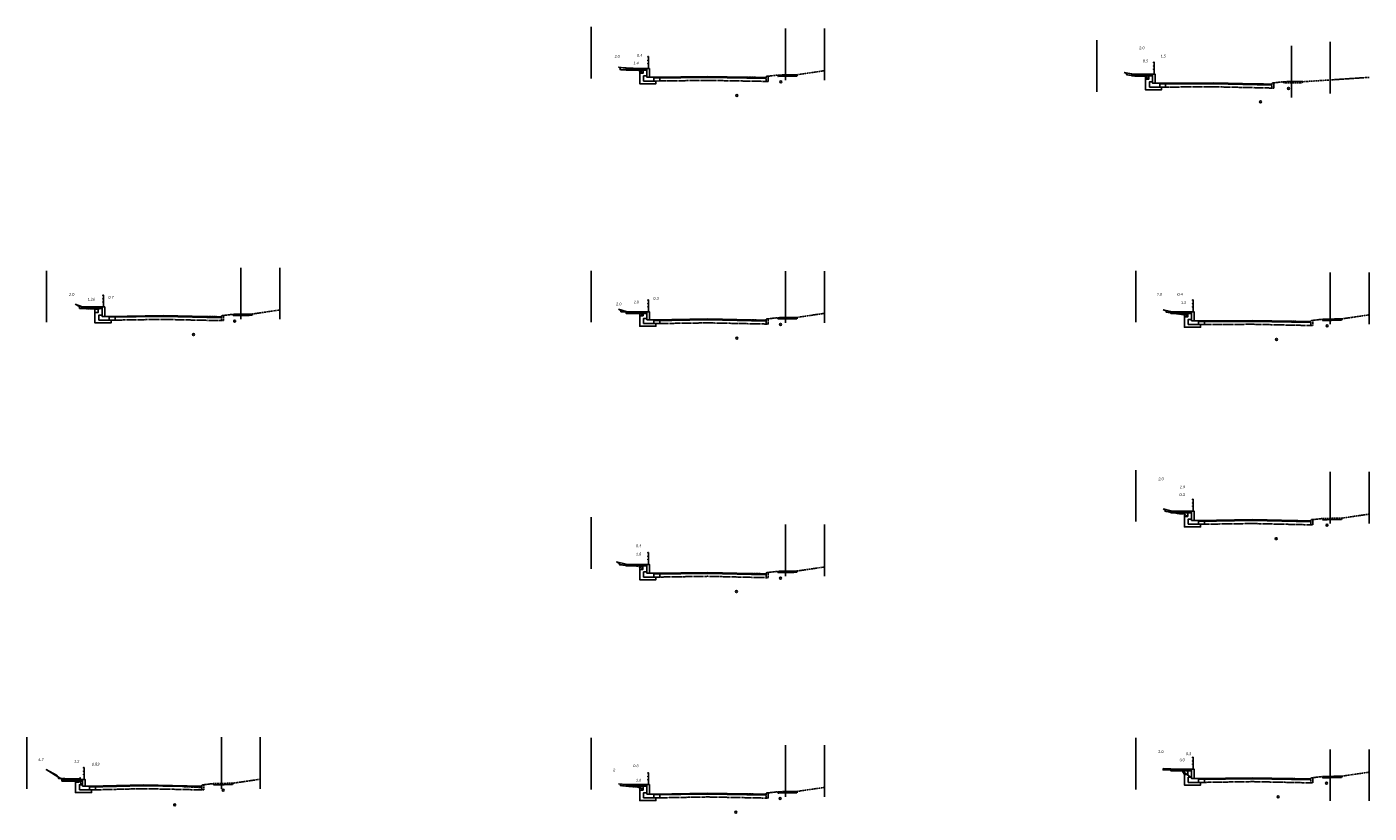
# Model space of a CAD drawing. Header units: feet. Extents: x 2287431 to 2293819, y 268796 to 272174.
# Tile 2 of 5: x 2287814 to 2288159, y 271740 to 271942. Entities that reach past the tile are written whole.
import ezdxf

# ---------------------------------------------------------------- set-up
doc = ezdxf.new("R2010")
doc.units = ezdxf.units.FT
doc.header["$MEASUREMENT"] = 0
for name, pattern in [('cl5', [25, 1.25, -1.25, 20, -1.25, 1.25]), ('constlimit', [0]), ('gasex', [0]), ('OhDOT_USTN1', [0.055, 0.014, -0.041]), ('OhDOT_USTN2', [0.11, 0.069, -0.041]), ('OhDOT_USTN3', [0.22, 0.165, -0.055]), ('OhDOT_USTN5', [0.11, 0.055, -0.055]), ('waterex', [0])]:
    doc.linetypes.add(name, pattern=pattern)
for name, color, linetype, plot in [('0_Cut', 10, 'Continuous', False), ('0_Fill', 11, 'Continuous', False), ('0_Seeding', 3, 'Continuous', False)]:
    doc.layers.add(name, color=color, linetype=linetype, plot=plot)
for name, color, linetype in [('PV_P_EOP', 7, 'Continuous'), ('PV_P_Walk', 231, 'Continuous'), ('PV_P_Wall', 201, 'Continuous'), ('PV_X_Curb', 120, 'OhDOT_USTN1'), ('PV_X_EOP', 7, 'OhDOT_USTN3'), ('PV_X_Walk', 120, 'OhDOT_USTN5'), ('RW_P_Const_Limits', 120, 'constlimit'), ('RW_X_CL_5', 6, 'cl5'), ('SH_TextM', 7, 'Continuous'), ('UT_X_Gas', 2, 'gasex'), ('UT_X_Water', 133, 'waterex'), ('XS_P_Finished_Grade', 3, 'Continuous'), ('XS_P_Finished_Grade_Seeded', 3, 'Continuous'), ('XS_X_Ground_Line', 3, 'OhDOT_USTN2')]:
    doc.layers.add(name, color=color, linetype=linetype)
doc.styles.add('30-LT', font='calibri.ttf')
doc.styles.add('Slanted-Normal', font='calibrii.ttf', dxfattribs={"height": 0.14})
doc.linetypes.add('ROWEXMD', pattern='A,0.8,-0.3,0.8,-0.45,["Ex R/W",30-LT,S=0.14,R=0,X=-0.35,Y=-0.07],-0.45,0.8,-0.3', length=3.9)

msp = doc.modelspace()

# ---------------------------------------------------------------- linework, layer by layer
at = {"layer": '0_Cut'}
for points in [[(2287967.83, 271931.83), (2287967.09, 271931.93), (2287967.83, 271931.89), (2287968.52, 271931.86), (2287969.61, 271931.81)], [(2287821.78, 271749.79), (2287821.41, 271750.21), (2287818.78, 271751.61)], [(2287822.53, 271749.33), (2287822.78, 271749.18), (2287827.54, 271749.1), (2287827.46, 271749.59), (2287827.46, 271749.26), (2287823.78, 271749.29)]]:
    msp.add_lwpolyline(points, close=True, dxfattribs=at)
at = {"layer": '0_Fill'}
for points in [[(2287965.83, 271932.08), (2287966.27, 271931.96), (2287966.25, 271931.46), (2287967.82, 271931.39), (2287967.82, 271931.83)], [(2287971.3, 271931.28), (2287972.12, 271930.53), (2287972.16, 271930.53), (2287972.16, 271931.27)], [(2287971.3, 271931.28), (2287971.32, 271930.53), (2287972.12, 271930.53)], [(2288095.83, 271930.74), (2288096.5, 271930.49), (2288096.44, 271930.16), (2288097.82, 271929.95), (2288097.83, 271930.37)], [(2288098.32, 271929.87), (2288098.72, 271929.81), (2288101.55, 271929.77), (2288101.65, 271929.77), (2288101.77, 271929.31), (2288102.16, 271929.01), (2288102.16, 271929.81)], [(2288102.16, 271929.01), (2288102.16, 271928.98), (2288101.32, 271928.98), (2288101.31, 271929.78), (2288101.51, 271929.78), (2288101.55, 271929.77), (2288101.65, 271929.77), (2288101.77, 271929.31)], [(2287826.17, 271871.19), (2287827.18, 271870.7), (2287827.35, 271870.44), (2287827.34, 271870.11), (2287827.81, 271870.09), (2287827.81, 271870.59)], [(2287832.13, 271869.91), (2287828.29, 271870.08), (2287832.13, 271870.02)], [(2287831.3, 271869.09), (2287831.3, 271869.95), (2287832.13, 271869.91), (2287832.13, 271869.09)], [(2287965.83, 271869.95), (2287966.42, 271869.61), (2287966.42, 271869.28), (2287967.83, 271869.18), (2287967.83, 271869.33)], [(2287972.13, 271868.21), (2287971.32, 271868.21), (2287971.32, 271868.78), (2287971.48, 271868.78)], [(2287972.16, 271868.77), (2287972.16, 271868.21), (2287972.13, 271868.21), (2287971.48, 271868.78)], [(2288105.83, 271869.74), (2288106.67, 271869.5), (2288106.63, 271869.17), (2288107.82, 271868.99), (2288107.83, 271869.32)], [(2288109, 271868.81), (2288111.99, 271868.35), (2288112.05, 271868.67), (2288112.16, 271868.55), (2288112.16, 271868.76)], [(2288105.83, 271818.59), (2288106.37, 271818.26), (2288106.35, 271817.99), (2288107.82, 271817.74), (2288107.83, 271818.11)], [(2288108.62, 271817.6), (2288109.97, 271817.38), (2288111.36, 271817.32), (2288112.1, 271816.66), (2288112.16, 271816.66), (2288112.16, 271817.55)], [(2288112.1, 271816.66), (2288111.32, 271816.66), (2288111.32, 271817.32), (2288111.37, 271817.31)], [(2287965.38, 271804.97), (2287965.93, 271804.66), (2287966.1, 271804.61), (2287966.1, 271804.25), (2287967.83, 271804.13), (2287967.83, 271804.44)], [(2287971.26, 271803.89), (2287972.15, 271803.09), (2287972.15, 271803.88)], [(2287972.15, 271803.07), (2287971.32, 271803.07), (2287971.26, 271803.89), (2287972.15, 271803.09)], [(2287821.78, 271749.79), (2287821.88, 271749.66), (2287821.88, 271749.35), (2287822.53, 271749.33)], [(2288105.86, 271751.87), (2288105.86, 271751.54), (2288107.83, 271751.53), (2288107.83, 271751.82)], [(2288110.81, 271751.28), (2288110.83, 271751.22), (2288113.16, 271749.52), (2288113.15, 271751.24)], [(2288110.83, 271751.22), (2288111.32, 271750.32), (2288112.05, 271750.32)], [(2287826.28, 271748.39), (2287826.28, 271748.63), (2287827.11, 271748.63), (2287827.11, 271748.39)], [(2287827.6, 271748.61), (2287827.69, 271747.72), (2287828.11, 271747.72), (2287828.11, 271748.6)], [(2287965.83, 271747.98), (2287966.27, 271747.87), (2287966.34, 271747.86), (2287966.34, 271747.53), (2287967.82, 271747.39), (2287967.83, 271747.83)], [(2287968.51, 271747.32), (2287969.34, 271747.24), (2287970.82, 271747.14), (2287971.26, 271747.12), (2287972.16, 271746.39), (2287972.16, 271747.27)], [(2287971.26, 271747.12), (2287971.32, 271746.35), (2287972.16, 271746.35), (2287972.16, 271746.39)]]:
    msp.add_lwpolyline(points, close=True, dxfattribs=at)
msp.add_lwpolyline([(2288112.16, 271868.55), (2288112.16, 271867.95), (2288111.32, 271867.95), (2288111.33, 271868.45), (2288111.99, 271868.35), (2288112.05, 271868.67), (2288112.16, 271868.55, -0.424319)], format="xyb", dxfattribs=at)
at = {"layer": 'PV_P_EOP'}
for p, q in [((2288114.97, 271866.95), (2288128.81, 271867.04)), ((2288128.81, 271867.04), (2288143.81, 271866.71)), ((2288114.97, 271866.84), (2288128.81, 271866.93)), ((2288114.97, 271866.7), (2288128.81, 271866.79)), ((2288128.8, 271866.93), (2288143.8, 271866.61)), ((2288128.8, 271866.79), (2288143.8, 271866.46))]:
    msp.add_line(p, q, dxfattribs=at)
for points in [[(2287974.97, 271928.53), (2287975.47, 271928.53), (2287975.47, 271927.86), (2287971.32, 271927.86), (2287971.32, 271930.53), (2287972.16, 271930.53), (2287972.16, 271931.27)], [(2287974.97, 271929.53), (2287988.81, 271929.7)], [(2287974.97, 271929.42), (2287988.81, 271929.6)], [(2287974.97, 271929.28), (2287988.81, 271929.45)], [(2288003.8, 271929.44), (2287988.81, 271929.7)], [(2288003.8, 271929.34), (2287988.81, 271929.6)], [(2288003.8, 271929.19), (2287988.81, 271929.45)], [(2288104.97, 271926.97), (2288105.47, 271926.97), (2288105.47, 271926.3), (2288101.32, 271926.3), (2288101.32, 271928.98), (2288102.16, 271928.98), (2288102.16, 271929.81)], [(2288104.97, 271927.97), (2288118.81, 271928.06), (2288133.81, 271927.73)], [(2288104.97, 271927.87), (2288118.8, 271927.96), (2288133.8, 271927.63)], [(2288104.97, 271927.73), (2288118.8, 271927.81), (2288133.8, 271927.48)], [(2287834.95, 271867.08), (2287835.45, 271867.08), (2287835.45, 271866.41), (2287831.3, 271866.41), (2287831.3, 271869.09), (2287832.13, 271869.09)], [(2287832.13, 271869.09), (2287832.13, 271870.02)], [(2287834.95, 271868.08), (2287848.81, 271868.29)], [(2287834.95, 271867.99), (2287848.81, 271868.19)], [(2287834.95, 271867.84), (2287848.81, 271868.04)], [(2287836.45, 271867.11), (2287836.45, 271868.11)], [(2287863.81, 271867.86), (2287848.8, 271868.19)], [(2287863.81, 271867.72), (2287848.8, 271868.04)], [(2287863.8, 271867.97), (2287848.81, 271868.29)], [(2287974.97, 271866.21), (2287975.47, 271866.21), (2287975.47, 271865.54), (2287971.32, 271865.54), (2287971.32, 271868.21), (2287972.16, 271868.21), (2287972.16, 271868.77)], [(2287974.97, 271867.21), (2287988.81, 271867.4)], [(2287974.97, 271867.1), (2287988.81, 271867.3)], [(2287974.97, 271866.96), (2287988.81, 271867.15)], [(2288003.8, 271866.99), (2287988.8, 271867.3)], [(2288003.8, 271866.85), (2287988.8, 271867.15)], [(2288003.8, 271867.1), (2287988.81, 271867.4)], [(2288114.97, 271865.95), (2288115.47, 271865.95), (2288115.47, 271865.28), (2288111.32, 271865.28), (2288111.32, 271867.95), (2288112.16, 271867.95), (2288112.16, 271868.76)], [(2288114.97, 271814.66), (2288115.47, 271814.66), (2288115.47, 271813.99), (2288111.32, 271813.99), (2288111.32, 271816.66), (2288112.16, 271816.66), (2288112.16, 271817.55)], [(2288114.97, 271815.66), (2288128.81, 271815.84), (2288143.8, 271815.51)], [(2288114.97, 271815.55), (2288128.8, 271815.73), (2288143.8, 271815.4)], [(2288114.97, 271815.4), (2288128.8, 271815.59), (2288143.8, 271815.26)], [(2287974.97, 271801.06), (2287975.47, 271801.06), (2287975.47, 271800.39), (2287971.32, 271800.39), (2287971.32, 271803.07), (2287972.15, 271803.07), (2287972.15, 271803.88)], [(2288003.8, 271801.93), (2287988.81, 271802.28), (2287974.97, 271802.06)], [(2288003.8, 271801.82), (2287988.8, 271802.18), (2287974.97, 271801.96)], [(2288003.79, 271801.68), (2287988.8, 271802.03), (2287974.97, 271801.81)], [(2288114.97, 271748.32), (2288115.47, 271748.32), (2288115.47, 271747.65), (2288111.32, 271747.65), (2288111.32, 271750.32), (2288112.16, 271750.32), (2288112.16, 271751.26)], [(2287829.93, 271746.39), (2287830.43, 271746.39), (2287830.43, 271745.72), (2287826.28, 271745.72), (2287826.28, 271748.39), (2287827.11, 271748.39), (2287827.11, 271748.63)], [(2287829.93, 271747.39), (2287843.78, 271747.72), (2287858.78, 271747.4)], [(2287829.93, 271747.27), (2287843.78, 271747.61), (2287858.78, 271747.29)], [(2287829.93, 271747.14), (2287843.78, 271747.47), (2287858.78, 271747.15)], [(2287829.93, 271746.39), (2287831.43, 271746.42)], [(2287974.97, 271744.34), (2287975.47, 271744.34), (2287975.47, 271743.67), (2287971.32, 271743.67), (2287971.32, 271746.35), (2287972.16, 271746.35)], [(2287972.16, 271746.35), (2287972.16, 271747.27)], [(2288114.97, 271749.32), (2288128.81, 271749.53)], [(2288114.97, 271749.21), (2288128.81, 271749.42)], [(2288114.97, 271749.07), (2288128.81, 271749.28)], [(2288143.81, 271749.1), (2288128.8, 271749.42)], [(2288143.81, 271748.96), (2288128.8, 271749.28)], [(2288143.8, 271749.21), (2288128.81, 271749.53)], [(2287974.97, 271745.34), (2287988.81, 271745.59)], [(2287974.97, 271745.25), (2287988.81, 271745.49)], [(2287974.97, 271745.1), (2287988.81, 271745.34)], [(2288003.8, 271745.05), (2287988.8, 271745.34)], [(2288003.81, 271745.3), (2287988.81, 271745.59)], [(2288003.8, 271745.19), (2287988.81, 271745.49)]]:
    msp.add_lwpolyline(points, dxfattribs=at)
at = {"layer": 'PV_P_Walk'}
for points in [[(2287973.16, 271931.25), (2287967.82, 271931.34), (2287967.82, 271931.5)], [(2287973.16, 271931.42), (2287967.83, 271931.5), (2287967.83, 271931.83), (2287973.16, 271931.75)], [(2287973.16, 271931.25), (2287973.16, 271931.75)], [(2288103.16, 271929.79), (2288097.82, 271929.88), (2288097.82, 271930.04)], [(2288103.16, 271929.96), (2288097.83, 271930.04), (2288097.83, 271930.37), (2288103.16, 271930.29)], [(2288103.16, 271929.79), (2288103.16, 271930.29)], [(2287827.81, 271870.25), (2287833.14, 271870.17)], [(2287973.16, 271868.75), (2287967.82, 271868.83), (2287967.82, 271869)], [(2287967.83, 271869.33), (2287967.83, 271868.83)], [(2287973.16, 271868.92), (2287967.83, 271869), (2287967.83, 271869.33), (2287973.16, 271869.25)], [(2287973.16, 271868.75), (2287973.16, 271869.25)], [(2288113.16, 271868.74), (2288107.82, 271868.83), (2288107.82, 271868.99)], [(2288107.83, 271869.32), (2288107.83, 271868.82)], [(2288113.16, 271868.91), (2288107.83, 271868.99), (2288107.83, 271869.32), (2288113.16, 271869.24)], [(2288113.16, 271868.74), (2288113.16, 271869.24)], [(2288113.16, 271817.53), (2288107.82, 271817.62), (2288107.82, 271817.78)], [(2288107.83, 271817.61), (2288107.83, 271818.11)], [(2288113.16, 271817.7), (2288107.83, 271817.78), (2288107.83, 271818.11), (2288113.16, 271818.03)], [(2288113.16, 271817.53), (2288113.16, 271818.03)], [(2287973.16, 271803.86), (2287967.82, 271803.95), (2287967.82, 271804.11)], [(2287973.16, 271804.03), (2287967.83, 271804.11), (2287967.83, 271804.44), (2287973.16, 271804.36)], [(2287973.16, 271803.86), (2287973.16, 271804.36)], [(2288113.16, 271751.24), (2288107.82, 271751.33), (2288107.82, 271751.49)], [(2288113.16, 271751.41), (2288107.83, 271751.49), (2288107.83, 271751.82), (2288113.16, 271751.74)], [(2288113.16, 271751.24), (2288113.16, 271751.74)], [(2287822.78, 271748.85), (2287828.11, 271748.76)], [(2287973.16, 271747.25), (2287967.82, 271747.33), (2287967.82, 271747.5)], [(2287973.16, 271747.42), (2287967.83, 271747.5), (2287967.83, 271747.83), (2287973.16, 271747.75)], [(2287973.16, 271747.25), (2287973.16, 271747.75)]]:
    msp.add_lwpolyline(points, dxfattribs=at)
for points in [[(2287827.81, 271870.08), (2287827.81, 271870.58), (2287833.14, 271870.5), (2287833.14, 271870)], [(2287822.78, 271748.68), (2287822.78, 271749.18), (2287828.11, 271749.09), (2287828.11, 271748.6)]]:
    msp.add_lwpolyline(points, close=True, dxfattribs=at)
at = {"layer": 'PV_P_Wall'}
for points in [[(2287973.58, 271931.75), (2287973.58, 271934.74)], [(2288103.58, 271930.29), (2288103.58, 271933.29)], [(2287833.51, 271870.5), (2287833.51, 271873.49)], [(2287973.58, 271869.25), (2287973.58, 271872.24)], [(2288113.58, 271869.24), (2288113.58, 271872.24)], [(2288113.58, 271818.03), (2288113.58, 271821.03)], [(2287973.58, 271804.36), (2287973.58, 271807.34)], [(2288113.58, 271751.74), (2288113.58, 271754.74)], [(2287828.54, 271749.09), (2287828.54, 271752.09)], [(2287973.58, 271747.75), (2287973.58, 271750.74)], [(2287828.76, 271747.39), (2287828.76, 271749.09), (2287828.11, 271749.09), (2287828.11, 271747.39)], [(2287828.11, 271747.39), (2287828.11, 271747.72)]]:
    msp.add_lwpolyline(points, dxfattribs=at)
for points in [[(2287972.32, 271928.53), (2287972.32, 271929.86), (2287973.16, 271929.86), (2287973.16, 271929.53), (2287974.97, 271929.53), (2287974.97, 271928.53)], [(2287973.16, 271929.53), (2287973.81, 271929.53), (2287973.81, 271931.75), (2287973.16, 271931.75)], [(2288103.16, 271927.97), (2288103.81, 271927.97), (2288103.81, 271930.29), (2288103.16, 271930.29)], [(2288102.32, 271926.97), (2288102.32, 271928.31), (2288103.16, 271928.31), (2288103.16, 271927.97), (2288104.97, 271927.97), (2288104.97, 271926.97)], [(2287833.14, 271868.08), (2287833.79, 271868.08), (2287833.79, 271870.5), (2287833.14, 271870.5)], [(2287832.3, 271867.08), (2287832.3, 271868.42), (2287833.13, 271868.42), (2287833.13, 271868.08), (2287834.95, 271868.08), (2287834.95, 271867.08)], [(2287972.32, 271866.21), (2287972.32, 271867.54), (2287973.16, 271867.54), (2287973.16, 271867.21), (2287974.97, 271867.21), (2287974.97, 271866.21)], [(2287973.16, 271867.2), (2287973.81, 271867.2), (2287973.81, 271869.25), (2287973.16, 271869.25)], [(2288112.32, 271865.95), (2288112.32, 271867.28), (2288113.16, 271867.28), (2288113.16, 271866.95), (2288114.97, 271866.95), (2288114.97, 271865.95)], [(2288113.16, 271866.95), (2288113.81, 271866.95), (2288113.81, 271869.24), (2288113.16, 271869.24)], [(2288112.32, 271814.66), (2288112.32, 271815.99), (2288113.16, 271815.99), (2288113.16, 271815.66), (2288114.97, 271815.66), (2288114.97, 271814.66)], [(2288113.16, 271815.66), (2288113.81, 271815.66), (2288113.81, 271818.03), (2288113.16, 271818.03)], [(2287972.32, 271801.06), (2287972.32, 271802.4), (2287973.15, 271802.4), (2287973.15, 271802.06), (2287974.97, 271802.06), (2287974.97, 271801.06)], [(2287973.16, 271802.06), (2287973.81, 271802.06), (2287973.81, 271804.36), (2287973.16, 271804.36)], [(2288112.32, 271748.32), (2288112.32, 271749.65), (2288113.16, 271749.65), (2288113.16, 271749.32), (2288114.97, 271749.32), (2288114.97, 271748.32)], [(2288113.16, 271749.31), (2288113.81, 271749.31), (2288113.81, 271751.74), (2288113.16, 271751.74)], [(2287827.28, 271746.39), (2287827.28, 271747.72), (2287828.11, 271747.72), (2287828.11, 271747.39), (2287829.93, 271747.39), (2287829.93, 271746.39)], [(2287973.16, 271745.34), (2287973.81, 271745.34), (2287973.81, 271747.75), (2287973.16, 271747.75)], [(2287972.32, 271744.34), (2287972.32, 271745.68), (2287973.16, 271745.68), (2287973.16, 271745.34), (2287974.97, 271745.34), (2287974.97, 271744.34)]]:
    msp.add_lwpolyline(points, close=True, dxfattribs=at)
for centre in [(2287973.48, 271934.74), (2287973.48, 271933.84), (2287973.48, 271933.01), (2288103.48, 271933.29), (2288103.48, 271932.39), (2288103.48, 271931.56), (2287833.41, 271873.49), (2287833.41, 271872.59), (2287833.41, 271871.76), (2287973.48, 271872.24), (2287973.48, 271871.34), (2287973.48, 271870.51), (2288113.48, 271872.24), (2288113.48, 271871.34), (2288113.48, 271870.5), (2288113.48, 271821.03), (2288113.48, 271820.13), (2288113.48, 271819.3), (2287973.48, 271807.34), (2287973.48, 271806.44), (2287973.48, 271805.61), (2288113.48, 271754.74), (2288113.48, 271753.84), (2288113.48, 271753.01), (2287828.44, 271752.09), (2287828.44, 271751.2), (2287828.44, 271750.36), (2287973.48, 271750.74), (2287973.48, 271749.84), (2287973.48, 271749.01)]:
    msp.add_circle(centre, 0.1, dxfattribs=at)
at = {"layer": 'PV_X_Curb'}
for points in [[(2288004.3, 271929.75), (2288004.3, 271928.44), (2288003.8, 271928.44), (2288003.8, 271929.44), (2288003.8, 271929.52, -0.414214), (2288004.05, 271929.77), (2288004.28, 271929.77, -0.414214)], [(2288134.31, 271928.04), (2288134.31, 271926.73), (2288133.81, 271926.73), (2288133.81, 271927.73), (2288133.81, 271927.81, -0.414214), (2288134.06, 271928.06), (2288134.29, 271928.06, -0.414214)], [(2287864.31, 271868.28), (2287864.31, 271866.97), (2287863.81, 271866.97), (2287863.81, 271867.97), (2287863.81, 271868.05, -0.414214), (2287864.06, 271868.3), (2287864.29, 271868.3, -0.414214)], [(2288004.31, 271867.41), (2288004.31, 271866.1), (2288003.81, 271866.1), (2288003.81, 271867.1), (2288003.81, 271867.18, -0.414214), (2288004.06, 271867.43), (2288004.29, 271867.43, -0.414214)], [(2288144.31, 271867.02), (2288144.31, 271865.71), (2288143.81, 271865.71), (2288143.81, 271866.71), (2288143.81, 271866.79, -0.414214), (2288144.06, 271867.04), (2288144.29, 271867.04, -0.414214)], [(2288144.31, 271815.82), (2288144.31, 271814.51), (2288143.81, 271814.51), (2288143.81, 271815.51), (2288143.81, 271815.59, -0.414214), (2288144.06, 271815.84), (2288144.29, 271815.84, -0.414214)], [(2288004.31, 271802.24), (2288004.31, 271800.93), (2288003.81, 271800.93), (2288003.81, 271801.93), (2288003.81, 271802.01, -0.414214), (2288004.06, 271802.26), (2288004.29, 271802.26, -0.414214)], [(2287859.28, 271747.71), (2287859.28, 271746.4), (2287858.78, 271746.4), (2287858.78, 271747.4), (2287858.78, 271747.48, -0.414214), (2287859.03, 271747.73), (2287859.26, 271747.73, -0.414214)], [(2288144.31, 271749.52), (2288144.31, 271748.21), (2288143.81, 271748.21), (2288143.81, 271749.21), (2288143.81, 271749.29, -0.414214), (2288144.06, 271749.54), (2288144.29, 271749.54, -0.414214)], [(2288004.31, 271745.61), (2288004.31, 271744.3), (2288003.81, 271744.3), (2288003.81, 271745.3), (2288003.81, 271745.38, -0.414214), (2288004.06, 271745.63), (2288004.29, 271745.63, -0.414214)]]:
    msp.add_lwpolyline(points, format="xyb", close=True, dxfattribs=at)
at = {"layer": 'PV_X_EOP'}
for points in [[(2287976.48, 271928.55), (2287988.81, 271928.7)], [(2288003.8, 271928.44), (2287988.81, 271928.7)], [(2288106.48, 271926.98), (2288118.8, 271927.06), (2288133.81, 271926.73)], [(2287836.45, 271867.11), (2287848.82, 271867.29)], [(2287863.79, 271866.97), (2287848.78, 271867.29)], [(2287976.46, 271866.23), (2287988.82, 271866.4)], [(2288003.81, 271866.1), (2287988.81, 271866.4)], [(2288116.48, 271865.95), (2288128.8, 271866.04), (2288143.78, 271865.71)], [(2288116.49, 271814.67), (2288128.8, 271814.84), (2288143.78, 271814.51)], [(2288003.78, 271800.93), (2287988.8, 271801.28), (2287976.46, 271801.09)], [(2287831.43, 271746.42), (2287843.78, 271746.72), (2287858.78, 271746.4)], [(2288116.48, 271748.34), (2288128.82, 271748.53)], [(2288143.81, 271748.21), (2288128.78, 271748.53)], [(2287976.47, 271744.37), (2287988.81, 271744.59)], [(2288003.79, 271744.3), (2287988.79, 271744.59)]]:
    msp.add_lwpolyline(points, dxfattribs=at)
at = {"layer": 'PV_X_Walk'}
for points in [[(2287966.25, 271931.46), (2287966.27, 271931.96)], [(2287970.72, 271931.33), (2287970, 271931.29), (2287966.25, 271931.46)], [(2287970.72, 271931.33), (2287970.69, 271931.83)], [(2288011.78, 271930.16), (2288006.78, 271930.07), (2288006.79, 271929.74), (2288011.79, 271929.83), (2288011.78, 271930.16)], [(2288096.44, 271930.16), (2288096.5, 271930.49)], [(2288101.55, 271929.77), (2288098.72, 271929.81), (2288096.44, 271930.16)], [(2288101.55, 271929.77), (2288101.56, 271930.1)], [(2288141.78, 271928.45), (2288136.78, 271928.36), (2288136.79, 271928.03), (2288141.79, 271928.12), (2288141.78, 271928.45)], [(2287827.34, 271870.11), (2287827.35, 271870.44)], [(2287827.34, 271870.11), (2287831.08, 271869.97), (2287832.36, 271869.9)], [(2287871.78, 271868.68), (2287866.78, 271868.6), (2287866.79, 271868.27), (2287871.79, 271868.35), (2287871.78, 271868.68)], [(2287970.82, 271869.02), (2287967.65, 271869.19), (2287966.39, 271869.28)], [(2287966.42, 271869.61), (2287966.42, 271869.28)], [(2287970.82, 271869.02), (2287970.82, 271869.35)], [(2288011.78, 271867.81), (2288006.78, 271867.73), (2288006.79, 271867.4), (2288011.79, 271867.48), (2288011.78, 271867.81)], [(2288106.63, 271869.17), (2288106.67, 271869.5)], [(2288111.99, 271868.35), (2288106.63, 271869.17)], [(2288111.99, 271868.35), (2288112.05, 271868.67)], [(2288151.78, 271867.43), (2288146.78, 271867.34), (2288146.79, 271867.01), (2288151.79, 271867.1), (2288151.78, 271867.43)], [(2288106.35, 271817.99), (2288106.37, 271818.26)], [(2288111.36, 271817.32), (2288109.97, 271817.38), (2288106.35, 271817.99)], [(2288111.36, 271817.32), (2288111.34, 271817.56)], [(2288151.79, 271816.23), (2288146.79, 271816.14), (2288146.79, 271815.81), (2288151.79, 271815.9), (2288151.79, 271816.23)], [(2287966.1, 271804.61), (2287966.1, 271804.25)], [(2287970.82, 271803.9), (2287967.68, 271804.14), (2287966.1, 271804.25)], [(2287970.82, 271803.9), (2287970.82, 271804.23)], [(2288011.78, 271802.65), (2288006.78, 271802.56), (2288006.79, 271802.23), (2288011.79, 271802.32), (2288011.78, 271802.65)], [(2287821.88, 271749.35), (2287821.88, 271749.66)], [(2288105.86, 271751.54), (2288105.86, 271751.87)], [(2288110.67, 271751.45), (2288109.66, 271751.53), (2288105.86, 271751.54)], [(2288110.62, 271751.45), (2288110.69, 271751.78)], [(2288151.78, 271749.93), (2288146.78, 271749.84), (2288146.79, 271749.51), (2288151.79, 271749.6), (2288151.78, 271749.93)], [(2287821.88, 271749.35), (2287823.72, 271749.29), (2287827.46, 271749.26)], [(2287827.46, 271749.26), (2287827.46, 271749.59)], [(2287866.76, 271748.12), (2287861.76, 271748.03), (2287861.77, 271747.7), (2287866.77, 271747.79), (2287866.76, 271748.12)], [(2287966.34, 271747.86), (2287966.34, 271747.53)], [(2287966.34, 271747.53), (2287969.34, 271747.24), (2287970.82, 271747.14)], [(2288011.78, 271746.02), (2288006.78, 271745.93), (2288006.79, 271745.6), (2288011.79, 271745.69), (2288011.78, 271746.02)]]:
    msp.add_lwpolyline(points, dxfattribs=at)
at = {"layer": 'RW_P_Const_Limits'}
for points in [[(2287958.81, 271929.22), (2287958.81, 271942.46)], [(2288008.81, 271928.76), (2288008.81, 271942)], [(2288088.81, 271925.8), (2288088.81, 271939.04)], [(2288138.81, 271924.34), (2288138.81, 271937.58)], [(2287818.81, 271866.55), (2287818.81, 271879.79)], [(2287868.81, 271867.34), (2287868.81, 271880.58)], [(2287958.81, 271866.55), (2287958.81, 271879.79)], [(2288008.81, 271866.45), (2288008.81, 271879.69)], [(2288098.81, 271866.55), (2288098.81, 271879.79)], [(2288148.81, 271866.09), (2288148.81, 271879.33)], [(2288098.81, 271815.35), (2288098.81, 271828.59)], [(2288148.81, 271814.89), (2288148.81, 271828.13)], [(2287958.81, 271803.24), (2287958.81, 271816.48)], [(2288008.81, 271801.33), (2288008.81, 271814.58)], [(2287813.78, 271746.71), (2287813.78, 271759.95)], [(2287863.78, 271746.71), (2287863.78, 271759.95)], [(2287958.81, 271746.55), (2287958.81, 271759.79)], [(2288008.81, 271744.64), (2288008.81, 271757.88)], [(2288098.81, 271746.55), (2288098.81, 271759.79)], [(2288148.81, 271743.58), (2288148.81, 271756.82)]]:
    msp.add_lwpolyline(points, dxfattribs=at)
at = {"layer": 'RW_X_CL_5', "linetype": 'ROWEXMD', "ltscale": 0.67}
for points in [[(2287958.81, 271929.22), (2287958.81, 271942.46)], [(2288018.81, 271928.76), (2288018.81, 271942)], [(2288088.81, 271925.8), (2288088.81, 271939.04)], [(2288148.81, 271925.34), (2288148.81, 271938.58)], [(2287818.81, 271866.55), (2287818.81, 271879.79)], [(2287878.81, 271867.34), (2287878.81, 271880.58)], [(2287958.81, 271866.55), (2287958.81, 271879.79)], [(2288018.81, 271866.45), (2288018.81, 271879.69)], [(2288098.81, 271866.55), (2288098.81, 271879.79)], [(2288098.81, 271866.55), (2288098.81, 271879.79)], [(2288158.81, 271866.09), (2288158.81, 271879.33)], [(2288158.81, 271866.09), (2288158.81, 271879.33)], [(2288098.81, 271815.35), (2288098.81, 271828.59)], [(2288158.81, 271814.89), (2288158.81, 271828.13)], [(2287958.81, 271803.24), (2287958.81, 271816.48)], [(2288018.81, 271801.33), (2288018.81, 271814.58)], [(2287813.78, 271746.71), (2287813.78, 271759.95)], [(2287873.78, 271746.71), (2287873.78, 271759.95)], [(2287958.81, 271746.55), (2287958.81, 271759.79)], [(2288018.81, 271744.64), (2288018.81, 271757.88)], [(2288098.81, 271746.55), (2288098.81, 271759.79)], [(2288158.81, 271743.58), (2288158.81, 271756.82)]]:
    msp.add_lwpolyline(points, dxfattribs=at)
at = {"layer": 'SH_TextM'}
for points in [[(2287976.48, 271928.55), (2287976.47, 271929.55)], [(2287976.48, 271928.55), (2287974.97, 271928.53)], [(2288106.48, 271926.98), (2288104.97, 271926.97)], [(2288106.48, 271926.98), (2288106.48, 271927.98)], [(2287836.45, 271867.11), (2287834.95, 271867.09)], [(2287976.46, 271866.22), (2287976.46, 271867.22)], [(2288116.48, 271865.95), (2288116.48, 271866.96)], [(2287976.46, 271866.23), (2287974.97, 271866.21)], [(2288114.98, 271865.95), (2288116.48, 271865.95)], [(2288116.49, 271814.67), (2288116.48, 271815.68)], [(2288116.49, 271814.67), (2288114.97, 271814.66)], [(2287976.46, 271801.09), (2287976.46, 271802.09)], [(2287976.46, 271801.09), (2287974.96, 271801.06)], [(2287831.43, 271746.42), (2287831.43, 271747.41)], [(2288116.48, 271748.34), (2288114.97, 271748.32)], [(2288116.48, 271748.34), (2288116.48, 271749.34)], [(2287976.47, 271744.37), (2287974.97, 271744.35)], [(2287976.47, 271744.37), (2287976.47, 271745.37)]]:
    msp.add_lwpolyline(points, dxfattribs=at)
at = {"layer": 'UT_X_Gas', "ltscale": 0.2}
for centre in [(2288007.56, 271928.34), (2288138.08, 271926.64), (2287867.2, 271866.85), (2288007.51, 271865.99), (2288148.01, 271865.62), (2288147.97, 271814.41), (2288007.5, 271800.82), (2287864.24, 271746.32), (2288147.88, 271748.11), (2288007.41, 271744.19)]:
    msp.add_circle(centre, 0.25, dxfattribs=at)
at = {"layer": 'UT_X_Water', "ltscale": 0.2}
for centre in [(2287996.3, 271924.82), (2288130.91, 271923.16), (2287856.63, 271863.38), (2287996.31, 271862.48), (2288135.01, 271862.16), (2288134.92, 271810.95), (2287996.16, 271797.36), (2287851.78, 271742.54), (2288135.41, 271744.64), (2287996.03, 271740.68)]:
    msp.add_circle(centre, 0.25, dxfattribs=at)
at = {"layer": 'XS_P_Finished_Grade'}
for points in [[(2287967.83, 271931.83), (2287965.83, 271932.08)], [(2288097.83, 271930.37), (2288095.83, 271930.74)], [(2287827.83, 271870.58), (2287826.17, 271871.19)], [(2287967.83, 271869.33), (2287965.83, 271869.95)], [(2288107.83, 271869.32), (2288105.83, 271869.74)], [(2288107.83, 271818.11), (2288105.83, 271818.59)], [(2287967.83, 271804.44), (2287965.38, 271804.97)], [(2288107.83, 271751.82), (2288105.86, 271751.87)], [(2287967.83, 271747.83), (2287965.83, 271747.98)]]:
    msp.add_lwpolyline(points, dxfattribs=at)
at = {"layer": 'XS_P_Finished_Grade_Seeded'}
msp.add_lwpolyline([(2287822.78, 271749.18), (2287818.78, 271751.61)], dxfattribs=at)
at = {"layer": 'XS_X_Ground_Line'}
for points in [[(2287998.81, 271929.53), (2288003.81, 271929.44)], [(2288004.28, 271929.77), (2288006.78, 271930.07)], [(2288011.78, 271930.16), (2288018.81, 271931.19)], [(2288141.79, 271928.36), (2288158.81, 271929.48)], [(2288128.81, 271927.84), (2288133.8, 271927.73)], [(2288134.29, 271928.06), (2288136.78, 271928.36)], [(2287858.81, 271868.08), (2287863.8, 271867.97)], [(2287864.29, 271868.3), (2287866.78, 271868.6)], [(2287871.78, 271868.68), (2287878.81, 271869.72)], [(2287998.59, 271867.18), (2288003.8, 271867.1)], [(2288004.29, 271867.43), (2288006.78, 271867.73)], [(2288011.78, 271867.81), (2288018.81, 271868.85)], [(2288144.29, 271867.04), (2288146.78, 271867.34)], [(2288151.78, 271867.43), (2288158.81, 271868.46)], [(2288138.47, 271866.83), (2288143.8, 271866.71)], [(2288138.81, 271815.62), (2288143.8, 271815.51)], [(2288144.29, 271815.84), (2288146.79, 271816.14)], [(2288151.79, 271816.23), (2288158.81, 271817.26)], [(2287998.81, 271802.05), (2288003.8, 271801.93)], [(2288004.29, 271802.26), (2288006.78, 271802.56)], [(2288011.78, 271802.65), (2288018.81, 271803.68)], [(2288144.29, 271749.54), (2288146.78, 271749.84)], [(2288151.78, 271749.93), (2288158.81, 271750.96)], [(2287853.78, 271747.25), (2287858.78, 271747.02)], [(2287859.26, 271747.73), (2287861.76, 271748.03)], [(2287866.76, 271748.12), (2287873.78, 271749.15)], [(2288011.78, 271746.02), (2288018.81, 271747.05)], [(2288138.81, 271749.31), (2288143.8, 271749.21)], [(2287998.81, 271745.38), (2288003.8, 271745.3)], [(2288004.29, 271745.63), (2288006.78, 271745.93)]]:
    msp.add_lwpolyline(points, dxfattribs=at)

# ---------------------------------------------------------------- texts
at = {"layer": '0_Cut', "char_height": 0.7, "attachment_point": 1, "style": 'Slanted-Normal'}
for s, insert, width in [('0.4', (2287970.6, 271935.45), 2.1571), ('0.5', (2288100.61, 271934.05), 1.8646), ('0.4', (2288109.49, 271874.1), 1.8646), ('0.7', (2287834.71, 271873.32), 1.8646), ('0.3', (2287974.78, 271873.04), 1.8646), ('0.3', (2288110.02, 271822.61), 1.8646), ('0.4', (2287970.34, 271809.46), 1.8646), ('1.2', (2287825.87, 271754.12), 1.8646), ('0.3', (2288111.68, 271756.03), 1.8646), ('0.3', (2287969.6, 271752.95), 1.8646)]:
    msp.add_mtext(s, dxfattribs=dict(at, insert=insert, width=width))
at = {"layer": '0_Fill', "char_height": 0.7, "attachment_point": 1, "style": 'Slanted-Normal'}
for s, insert, width in [('1.4', (2287969.64, 271933.52), 2.3795), ('1.5', (2288105.15, 271935.31), 2.3224), ('1.26', (2287829.34, 271872.83), 2.1669), ('1.0', (2287969.75, 271872.14), 2.2272), ('1.5', (2288110.4, 271871.97), 1.6962), ('1.9', (2288110.09, 271824.58), 2.3224), ('1.6', (2287970.28, 271807.37), 1.8807), ('0.83', (2287830.48, 271753.36), 1.8625), ('3.0', (2288110.01, 271754.47), 2.3224), ('1.6', (2287970.29, 271749.26), 1.8807)]:
    msp.add_mtext(s, dxfattribs=dict(at, insert=insert, width=width))
at = {"layer": '0_Seeding', "char_height": 0.7, "attachment_point": 1, "style": 'Slanted-Normal'}
for s, insert, width in [('2.0', (2288099.68, 271937.41), 2.4374), ('2.0', (2287964.8, 271935.21), 1.7144), ('2.0', (2287824.58, 271874.01), 1.7685), ('2.0', (2288104.19, 271874.05), 1.7045), ('2.0', (2287965.2, 271871.59), 1.7144), ('2.0', (2288104.62, 271826.68), 2.4374), ('2.0', (2288104.54, 271756.57), 2.4374), ('4.7', (2287816.69, 271754.55), 1.5691), ('2', (2287964.47, 271751.9), 1.9895)]:
    msp.add_mtext(s, dxfattribs=dict(at, insert=insert, width=width))

doc.saveas('drawing.dxf')
